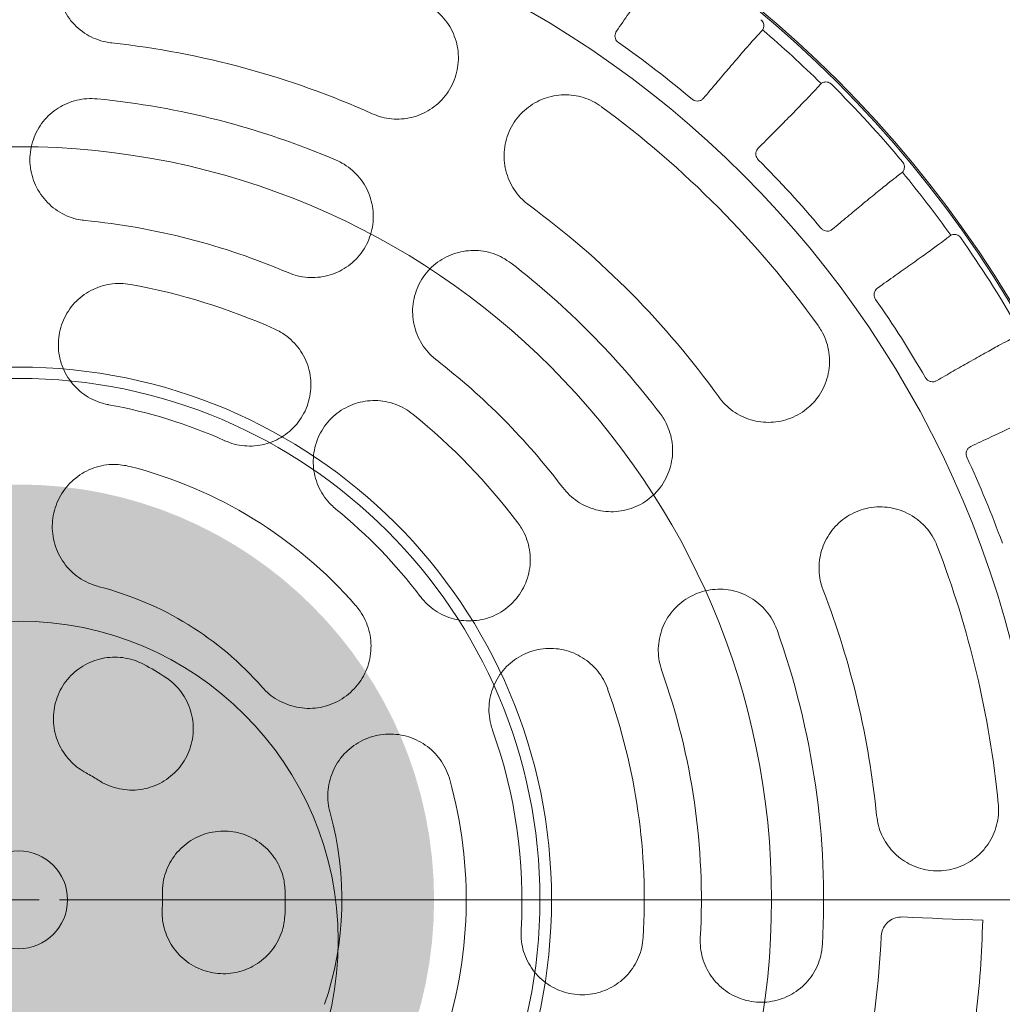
# Model space of a CAD drawing. Header units: centimetres. Extents: x -9388 to 91680, y -1419244 to 50347.
# Tile 161 of 183: x 45138 to 45259, y -689512 to -689391. Entities that reach past the tile are written whole.
import ezdxf

# ---------------------------------------------------------------- set-up
doc = ezdxf.new("R2010")
doc.units = ezdxf.units.CM
doc.linetypes.add('CENTER', pattern=[2, 1.25, -0.25, 0.25, -0.25])
doc.layers.add('! wpusty dachowe_Nr_pióra__1', color=7, linetype='Continuous', lineweight=13)
doc.layers.add('Q_podkład', color=8, linetype='Continuous', lineweight=9)
doc.layers.add('Q_kd_pion', color=7, linetype='CENTER', lineweight=35, true_color=0x34cc00)
doc.layers.add('Q_kd_wpusty', color=7, linetype='Continuous', lineweight=15, true_color=0x009901)

# ---------------------------------------------------------------- blocks, each defined once
blk = doc.blocks.new('PAB.02_RZUT DACHU')
at = {"layer": '! wpusty dachowe_Nr_pióra__1', "color": 8, "linetype": 'Continuous'}
for centre, radius in [((45137.87, -709499.06), 92.35), ((45137.87, -709499.06), 63.93), ((45137.87, -709504.11), 39.2)]:
    blk.add_circle(centre, radius, dxfattribs=at)
blk.add_arc((45137.87, -709499.06), 142.08, 270, 90, dxfattribs=at)
blk = doc.blocks.new('A$C674D9795')
at = {"layer": 'Q_kd_wpusty', "linetype": 'Continuous', "ltscale": 0.01}
blk.add_line((-0.25, 0), (0.25, 0), dxfattribs=at)
blk.add_line((-0.25, 0), (0.25, 0), dxfattribs=at)
at = {"layer": 'Q_kd_wpusty', "linetype": 'Continuous', "ltscale": 0.5}
blk.add_line((0.5, 0), (25, 0), dxfattribs=at)
blk.add_line((0.5, 0), (25, 0), dxfattribs=at)
at = {"layer": 'Q_kd_wpusty', "linetype": 'Continuous'}
for p, q in [((10.84, -0.21), (10.963, -0.215)), ((10.84, -0.21), (10.963, -0.215)), ((10.963, -0.215), (11.087, -0.22)), ((10.963, -0.215), (11.087, -0.22)), ((11.087, -0.22), (11.21, -0.225)), ((11.087, -0.22), (11.21, -0.225)), ((11.21, -0.225), (11.333, -0.231)), ((11.21, -0.225), (11.333, -0.231)), ((11.333, -0.231), (11.456, -0.236)), ((11.333, -0.231), (11.456, -0.236)), ((11.456, -0.236), (11.579, -0.241)), ((11.456, -0.236), (11.579, -0.241)), ((11.579, -0.241), (11.702, -0.246)), ((11.579, -0.241), (11.702, -0.246)), ((11.702, -0.246), (11.825, -0.251)), ((11.702, -0.246), (11.825, -0.251))]:
    blk.add_line(p, q, dxfattribs=at)
for radius in [25, 25, 14.191, 14.191, 12.574, 12.574, 0.6, 0.6]:
    blk.add_circle((0, 0), radius, dxfattribs=at)
for radius, start, end in [(14.042, 45.4941, 49.4706), (14.042, 45.494, 49.4707), (14.042, 45.4941, 49.4706), (14.042, 45.494, 49.4707), (10.574, 65.7909, 83.7909), (10.574, 65.7909, 83.7909), (12.835, 49.9408, 55.0239), (12.835, 49.9408, 55.0239), (14.124, 39.8629, 45.1018), (14.124, 39.8629, 45.1018), (9.874, 66.7606, 84.4132), (9.874, 66.7606, 84.4132), (12.074, 35.6989, 53.6989), (12.074, 35.6989, 53.6989), (12.835, 39.9408, 45.0239), (12.835, 39.9408, 45.0239), (14.042, 35.4941, 39.4706), (14.042, 35.4941, 39.4706), (14.042, 35.494, 39.4707), (14.042, 35.494, 39.4707), (10.574, 35.6989, 53.6989), (10.574, 35.6989, 53.6989), (8.374, 66.7606, 84.4132), (8.374, 66.7606, 84.4132), (14.124, 29.8629, 35.1018), (14.124, 29.8629, 35.1018), (9.874, 37.1642, 52.2791), (9.874, 37.1642, 52.2791), (7.674, 65.836, 79.7077), (7.674, 65.836, 79.7077), (12.835, 29.9408, 35.0239), (12.835, 29.9408, 35.0239), (8.374, 37.1642, 52.2791), (8.374, 37.1642, 52.2791), (6.174, 65.836, 79.7077), (6.174, 65.836, 79.7077), (7.674, 37.059, 50.9308), (7.674, 37.059, 50.9308), (5.49, 41.1563, 75.6079), (5.49, 41.1563, 75.6079), (12.835, 19.9408, 25.0239), (12.835, 19.9408, 25.0239), (6.174, 37.059, 50.9308), (6.174, 37.059, 50.9308), (12.074, 5.6068, 21.0679), (12.074, 5.6068, 21.0679), (3.966, 41.1563, 75.6079), (3.966, 41.1563, 75.6079), (10.574, 5.6068, 21.0679), (10.574, 5.6068, 21.0679), (9.874, 356.8174, 19.6025), (9.874, 356.8174, 19.6025), (3.271, 56.5352, 62.0501), (3.271, 56.5352, 62.0501), (8.374, 356.8174, 19.6025), (8.374, 356.8174, 19.6025), (7.674, 356.5688, 19.7077), (7.674, 356.5688, 19.7077), (6.174, 356.5688, 19.7077), (6.174, 356.5688, 19.7077), (1.764, 56.5352, 62.0501), (1.764, 56.5352, 62.0501), (5.49, 341.1563, 15.6079), (5.49, 341.1563, 15.6079), (3.966, 341.1563, 15.6079), (3.966, 341.1563, 15.6079), (1.764, 356.5352, 2.0501), (1.764, 356.5352, 2.0501), (3.271, 356.5352, 2.0501), (3.271, 356.5352, 2.0501), (10.588, 348.2071, 357.5676), (10.588, 348.2071, 357.5676)]:
    blk.add_arc((0, 0), radius, start, end, dxfattribs=at)
for points, knots in [([(1.306, 12.003), (1.265, 12.006), (1.182, 12.011), (1.059, 11.992), (0.941, 11.956), (0.831, 11.9), (0.731, 11.827), (0.644, 11.737), (0.572, 11.634), (0.518, 11.52), (0.484, 11.397), (0.471, 11.268), (0.481, 11.139), (0.512, 11.012), (0.566, 10.892), (0.638, 10.784), (0.729, 10.691), (0.832, 10.614), (0.947, 10.558), (1.052, 10.525), (1.119, 10.516), (1.144, 10.512)], [0, 0, 0, 0, 0.05185, 0.103702, 0.155521, 0.207345, 0.259848, 0.312358, 0.366177, 0.420001, 0.475159, 0.530318, 0.586198, 0.642074, 0.69771, 0.753339, 0.807817, 0.862288, 0.91532, 0.968349, 1, 1, 1, 1]), ([(1.306, 12.003), (1.265, 12.006), (1.182, 12.011), (1.059, 11.992), (0.941, 11.956), (0.831, 11.9), (0.731, 11.827), (0.644, 11.737), (0.572, 11.634), (0.518, 11.52), (0.484, 11.397), (0.471, 11.268), (0.481, 11.139), (0.512, 11.012), (0.566, 10.892), (0.638, 10.784), (0.729, 10.691), (0.832, 10.614), (0.947, 10.558), (1.052, 10.525), (1.119, 10.516), (1.144, 10.512)], [0, 0, 0, 0, 0.05185, 0.103702, 0.155521, 0.207345, 0.259848, 0.312358, 0.366177, 0.420001, 0.475159, 0.530318, 0.586198, 0.642074, 0.69771, 0.753339, 0.807817, 0.862288, 0.91532, 0.968349, 1, 1, 1, 1]), ([(7.943, 11.555), (7.932, 11.536), (7.909, 11.499), (7.843, 11.399), (7.749, 11.258), (7.626, 11.079), (7.486, 10.877), (7.384, 10.731), (7.332, 10.657)], [0, 0, 0, 0, 0.149732, 0.302395, 0.483165, 0.669178, 0.832668, 1, 1, 1, 1]), ([(7.943, 11.555), (7.932, 11.536), (7.909, 11.499), (7.843, 11.399), (7.749, 11.258), (7.626, 11.079), (7.486, 10.877), (7.384, 10.731), (7.332, 10.657)], [0, 0, 0, 0, 0.149732, 0.302395, 0.483165, 0.669178, 0.832668, 1, 1, 1, 1]), ([(4.336, 9.644), (4.375, 9.629), (4.452, 9.599), (4.574, 9.578), (4.698, 9.577), (4.82, 9.596), (4.938, 9.635), (5.048, 9.693), (5.148, 9.768), (5.235, 9.861), (5.305, 9.967), (5.357, 10.086), (5.388, 10.212), (5.397, 10.342), (5.383, 10.472), (5.348, 10.597), (5.291, 10.714), (5.216, 10.819), (5.124, 10.908), (5.034, 10.972), (4.974, 11.001), (4.951, 11.012)], [0, 0, 0, 0, 0.051863, 0.103729, 0.155562, 0.2074, 0.259906, 0.312418, 0.366222, 0.420031, 0.475168, 0.530307, 0.586182, 0.642052, 0.697703, 0.753346, 0.807845, 0.862337, 0.915376, 0.968411, 1, 1, 1, 1]), ([(4.336, 9.644), (4.375, 9.629), (4.452, 9.599), (4.574, 9.578), (4.698, 9.577), (4.82, 9.596), (4.938, 9.635), (5.048, 9.693), (5.148, 9.768), (5.235, 9.861), (5.305, 9.967), (5.357, 10.086), (5.388, 10.212), (5.397, 10.342), (5.383, 10.472), (5.348, 10.597), (5.291, 10.714), (5.216, 10.819), (5.124, 10.908), (5.034, 10.972), (4.974, 11.001), (4.951, 11.012)], [0, 0, 0, 0, 0.051863, 0.103729, 0.155562, 0.2074, 0.259906, 0.312418, 0.366222, 0.420031, 0.475168, 0.530307, 0.586182, 0.642052, 0.697703, 0.753346, 0.807845, 0.862337, 0.915376, 0.968411, 1, 1, 1, 1]), ([(9.105, 10.798), (9.112, 10.791), (9.126, 10.777), (9.137, 10.75), (9.141, 10.724), (9.138, 10.701), (9.132, 10.683), (9.127, 10.675), (9.125, 10.673), (9.125, 10.673)], [0, 0, 0, 0, 0.149283, 0.298683, 0.44526, 0.592081, 0.755032, 0.952729, 1, 1, 1, 1]), ([(9.105, 10.798), (9.112, 10.791), (9.126, 10.777), (9.137, 10.75), (9.141, 10.724), (9.138, 10.701), (9.132, 10.683), (9.127, 10.675), (9.125, 10.673), (9.125, 10.673)], [0, 0, 0, 0, 0.149283, 0.298683, 0.44526, 0.592081, 0.755032, 0.952729, 1, 1, 1, 1]), ([(7.357, 10.517), (7.349, 10.524), (7.333, 10.538), (7.318, 10.567), (7.313, 10.598), (7.317, 10.63), (7.327, 10.648), (7.332, 10.657)], [0, 0, 0, 0, 0.193208, 0.386197, 0.585283, 0.798592, 1, 1, 1, 1]), ([(7.357, 10.517), (7.349, 10.524), (7.333, 10.538), (7.318, 10.567), (7.313, 10.598), (7.317, 10.63), (7.327, 10.648), (7.332, 10.657)], [0, 0, 0, 0, 0.193208, 0.386197, 0.585283, 0.798592, 1, 1, 1, 1]), ([(8.402, 9.835), (8.454, 9.897), (8.558, 10.021), (8.709, 10.199), (8.852, 10.366), (8.971, 10.503), (9.061, 10.604), (9.095, 10.639), (9.112, 10.658)], [0, 0, 0, 0, 0.148796, 0.300468, 0.48122, 0.667215, 0.831652, 1, 1, 1, 1]), ([(8.402, 9.835), (8.454, 9.897), (8.558, 10.021), (8.709, 10.199), (8.852, 10.366), (8.971, 10.503), (9.061, 10.604), (9.095, 10.639), (9.112, 10.658)], [0, 0, 0, 0, 0.148796, 0.300468, 0.48122, 0.667215, 0.831652, 1, 1, 1, 1]), ([(9.125, 10.673), (9.125, 10.673), (9.125, 10.673), (9.125, 10.673), (9.125, 10.673), (9.125, 10.673), (9.125, 10.673)], [0, 0, 0, 0, 1, 1, 1, 1.000004, 1.000004, 1.000004, 1.000004]), ([(9.125, 10.673), (9.125, 10.673), (9.125, 10.673), (9.125, 10.673), (9.125, 10.673), (9.125, 10.673), (9.125, 10.673)], [0, 0, 0, 0, 1, 1, 1, 1.000004, 1.000004, 1.000004, 1.000004]), ([(9.843, 10.015), (9.846, 10.017), (9.852, 10.021), (9.874, 10.031), (9.901, 10.035), (9.929, 10.031), (9.953, 10.02), (9.965, 10.009), (9.97, 10.005)], [0, 0, 0, 0, 0.258468, 0.444786, 0.600485, 0.756653, 0.902488, 1, 1, 1, 1]), ([(9.843, 10.015), (9.846, 10.017), (9.852, 10.021), (9.874, 10.031), (9.901, 10.035), (9.929, 10.031), (9.953, 10.02), (9.965, 10.009), (9.97, 10.005)], [0, 0, 0, 0, 0.258468, 0.444786, 0.600485, 0.756653, 0.902488, 1, 1, 1, 1]), ([(9.829, 10), (9.815, 9.984), (9.786, 9.951), (9.704, 9.863), (9.586, 9.742), (9.434, 9.586), (9.261, 9.412), (9.135, 9.285), (9.071, 9.221)], [0, 0, 0, 0, 0.149732, 0.302395, 0.483165, 0.669178, 0.832668, 1, 1, 1, 1]), ([(9.829, 10), (9.815, 9.984), (9.786, 9.951), (9.704, 9.863), (9.586, 9.742), (9.434, 9.586), (9.261, 9.412), (9.135, 9.285), (9.071, 9.221)], [0, 0, 0, 0, 0.149732, 0.302395, 0.483165, 0.669178, 0.832668, 1, 1, 1, 1]), ([(9.843, 10.014), (9.843, 10.014), (9.843, 10.014), (9.843, 10.015), (9.843, 10.015), (9.843, 10.014), (9.843, 10.014)], [0, 0, 0, 0, 1, 1, 1, 1.000004, 1.000004, 1.000004, 1.000004]), ([(9.843, 10.014), (9.843, 10.014), (9.843, 10.014), (9.843, 10.015), (9.843, 10.015), (9.843, 10.014), (9.843, 10.014)], [0, 0, 0, 0, 1, 1, 1, 1.000004, 1.000004, 1.000004, 1.000004]), ([(0.961, 9.827), (0.92, 9.829), (0.836, 9.833), (0.713, 9.813), (0.594, 9.774), (0.484, 9.716), (0.384, 9.641), (0.298, 9.549), (0.228, 9.444), (0.177, 9.329), (0.145, 9.205), (0.135, 9.077), (0.146, 8.949), (0.18, 8.824), (0.234, 8.707), (0.308, 8.6), (0.398, 8.509), (0.502, 8.434), (0.617, 8.378), (0.723, 8.346), (0.79, 8.338), (0.815, 8.334)], [0, 0, 0, 0, 0.052503, 0.105007, 0.157489, 0.209974, 0.262917, 0.315864, 0.36964, 0.42342, 0.478079, 0.532739, 0.587827, 0.642913, 0.697842, 0.752765, 0.806946, 0.861123, 0.914387, 0.96765, 1, 1, 1, 1]), ([(0.961, 9.827), (0.92, 9.829), (0.836, 9.833), (0.713, 9.813), (0.594, 9.774), (0.484, 9.716), (0.384, 9.641), (0.298, 9.549), (0.228, 9.444), (0.177, 9.329), (0.145, 9.205), (0.135, 9.077), (0.146, 8.949), (0.18, 8.824), (0.234, 8.707), (0.308, 8.6), (0.398, 8.509), (0.502, 8.434), (0.617, 8.378), (0.723, 8.346), (0.79, 8.338), (0.815, 8.334)], [0, 0, 0, 0, 0.052503, 0.105007, 0.157489, 0.209974, 0.262917, 0.315864, 0.36964, 0.42342, 0.478079, 0.532739, 0.587827, 0.642913, 0.697842, 0.752765, 0.806946, 0.861123, 0.914387, 0.96765, 1, 1, 1, 1]), ([(7.148, 9.731), (7.114, 9.754), (7.045, 9.799), (6.929, 9.845), (6.809, 9.872), (6.685, 9.879), (6.562, 9.866), (6.442, 9.833), (6.329, 9.779), (6.224, 9.707), (6.133, 9.618), (6.057, 9.513), (6.001, 9.396), (5.964, 9.271), (5.951, 9.141), (5.959, 9.011), (5.991, 8.884), (6.042, 8.766), (6.113, 8.66), (6.187, 8.579), (6.24, 8.537), (6.26, 8.522)], [0, 0, 0, 0, 0.05185, 0.103702, 0.15552, 0.207345, 0.259848, 0.312358, 0.366177, 0.420001, 0.475159, 0.530318, 0.586198, 0.642074, 0.69771, 0.753339, 0.807817, 0.862288, 0.91532, 0.968349, 1, 1, 1, 1]), ([(7.148, 9.731), (7.114, 9.754), (7.045, 9.799), (6.929, 9.845), (6.809, 9.872), (6.685, 9.879), (6.562, 9.866), (6.442, 9.833), (6.329, 9.779), (6.224, 9.707), (6.133, 9.618), (6.057, 9.513), (6.001, 9.396), (5.964, 9.271), (5.951, 9.141), (5.959, 9.011), (5.991, 8.884), (6.042, 8.766), (6.113, 8.66), (6.187, 8.579), (6.24, 8.537), (6.26, 8.522)], [0, 0, 0, 0, 0.05185, 0.103702, 0.15552, 0.207345, 0.259848, 0.312358, 0.366177, 0.420001, 0.475159, 0.530318, 0.586198, 0.642074, 0.69771, 0.753339, 0.807817, 0.862288, 0.91532, 0.968349, 1, 1, 1, 1]), ([(8.402, 9.835), (8.393, 9.827), (8.376, 9.81), (8.34, 9.799), (8.304, 9.8), (8.277, 9.811), (8.264, 9.821), (8.26, 9.824)], [0, 0, 0, 0, 0.240564, 0.481596, 0.708702, 0.916756, 1, 1, 1, 1]), ([(8.402, 9.835), (8.393, 9.827), (8.376, 9.81), (8.34, 9.799), (8.304, 9.8), (8.277, 9.811), (8.264, 9.821), (8.26, 9.824)], [0, 0, 0, 0, 0.240564, 0.481596, 0.708702, 0.916756, 1, 1, 1, 1]), ([(9.072, 9.079), (9.065, 9.088), (9.051, 9.104), (9.042, 9.135), (9.042, 9.167), (9.052, 9.198), (9.065, 9.214), (9.071, 9.221)], [0, 0, 0, 0, 0.193212, 0.386197, 0.585284, 0.798595, 1, 1, 1, 1]), ([(9.072, 9.079), (9.065, 9.088), (9.051, 9.104), (9.042, 9.135), (9.042, 9.167), (9.052, 9.198), (9.065, 9.214), (9.071, 9.221)], [0, 0, 0, 0, 0.193212, 0.386197, 0.585284, 0.798595, 1, 1, 1, 1]), ([(3.304, 7.695), (3.343, 7.68), (3.421, 7.651), (3.545, 7.633), (3.67, 7.634), (3.793, 7.655), (3.911, 7.698), (4.021, 7.758), (4.119, 7.837), (4.203, 7.932), (4.271, 8.04), (4.319, 8.159), (4.347, 8.285), (4.353, 8.414), (4.337, 8.542), (4.299, 8.666), (4.241, 8.781), (4.164, 8.883), (4.072, 8.971), (3.981, 9.034), (3.919, 9.062), (3.896, 9.073)], [0, 0, 0, 0, 0.05251, 0.105021, 0.15751, 0.210003, 0.262947, 0.315894, 0.369663, 0.423434, 0.478083, 0.532733, 0.587819, 0.642903, 0.697839, 0.75277, 0.806961, 0.861148, 0.914416, 0.967682, 1, 1, 1, 1]), ([(3.304, 7.695), (3.343, 7.68), (3.421, 7.651), (3.545, 7.633), (3.67, 7.634), (3.793, 7.655), (3.911, 7.698), (4.021, 7.758), (4.119, 7.837), (4.203, 7.932), (4.271, 8.04), (4.319, 8.159), (4.347, 8.285), (4.353, 8.414), (4.337, 8.542), (4.299, 8.666), (4.241, 8.781), (4.164, 8.883), (4.072, 8.971), (3.981, 9.034), (3.919, 9.062), (3.896, 9.073)], [0, 0, 0, 0, 0.05251, 0.105021, 0.15751, 0.210003, 0.262947, 0.315894, 0.369663, 0.423434, 0.478083, 0.532733, 0.587819, 0.642903, 0.697839, 0.75277, 0.806961, 0.861148, 0.914416, 0.967682, 1, 1, 1, 1]), ([(10.842, 9.053), (10.847, 9.045), (10.859, 9.029), (10.865, 9), (10.864, 8.974), (10.857, 8.952), (10.848, 8.935), (10.842, 8.928), (10.84, 8.927), (10.84, 8.926)], [0, 0, 0, 0, 0.14928, 0.298682, 0.44526, 0.592082, 0.755033, 0.952729, 1, 1, 1, 1]), ([(10.842, 9.053), (10.847, 9.045), (10.859, 9.029), (10.865, 9), (10.864, 8.974), (10.857, 8.952), (10.848, 8.935), (10.842, 8.928), (10.84, 8.927), (10.84, 8.926)], [0, 0, 0, 0, 0.14928, 0.298682, 0.44526, 0.592082, 0.755033, 0.952729, 1, 1, 1, 1]), ([(9.982, 8.227), (10.044, 8.279), (10.17, 8.385), (10.35, 8.534), (10.52, 8.674), (10.66, 8.787), (10.765, 8.87), (10.804, 8.899), (10.824, 8.913)], [0, 0, 0, 0, 0.150333, 0.303635, 0.484387, 0.670381, 0.83329, 1, 1, 1, 1]), ([(9.982, 8.227), (10.044, 8.279), (10.17, 8.385), (10.35, 8.534), (10.52, 8.674), (10.66, 8.787), (10.765, 8.87), (10.804, 8.899), (10.824, 8.913)], [0, 0, 0, 0, 0.150333, 0.303635, 0.484387, 0.670381, 0.83329, 1, 1, 1, 1]), ([(10.84, 8.926), (10.84, 8.926), (10.84, 8.926), (10.839, 8.926), (10.839, 8.926), (10.84, 8.926), (10.84, 8.926)], [0, 0, 0, 0, 1, 1, 1, 1.000004, 1.000004, 1.000004, 1.000004]), ([(10.84, 8.926), (10.84, 8.926), (10.84, 8.926), (10.839, 8.926), (10.839, 8.926), (10.84, 8.926), (10.84, 8.926)], [0, 0, 0, 0, 1, 1, 1, 1.000004, 1.000004, 1.000004, 1.000004]), ([(9.982, 8.227), (9.972, 8.22), (9.952, 8.207), (9.915, 8.202), (9.879, 8.209), (9.854, 8.225), (9.844, 8.237), (9.841, 8.24)], [0, 0, 0, 0, 0.240565, 0.481597, 0.7087, 0.916757, 1, 1, 1, 1]), ([(9.982, 8.227), (9.972, 8.22), (9.952, 8.207), (9.915, 8.202), (9.879, 8.209), (9.854, 8.225), (9.844, 8.237), (9.841, 8.24)], [0, 0, 0, 0, 0.240565, 0.481597, 0.7087, 0.916757, 1, 1, 1, 1]), ([(11.416, 8.141), (11.399, 8.128), (11.365, 8.1), (11.269, 8.029), (11.132, 7.929), (10.955, 7.802), (10.755, 7.66), (10.609, 7.558), (10.535, 7.506)], [0, 0, 0, 0, 0.149732, 0.302395, 0.483165, 0.669178, 0.832668, 1, 1, 1, 1]), ([(11.416, 8.141), (11.399, 8.128), (11.365, 8.1), (11.269, 8.029), (11.132, 7.929), (10.955, 7.802), (10.755, 7.66), (10.609, 7.558), (10.535, 7.506)], [0, 0, 0, 0, 0.149732, 0.302395, 0.483165, 0.669178, 0.832668, 1, 1, 1, 1]), ([(11.432, 8.153), (11.433, 8.153), (11.433, 8.153), (11.433, 8.153), (11.433, 8.153), (11.432, 8.153), (11.432, 8.153)], [0, 0, 0, 0, 1, 1, 1, 1.000004, 1.000004, 1.000004, 1.000004]), ([(11.432, 8.153), (11.433, 8.153), (11.433, 8.153), (11.433, 8.153), (11.433, 8.153), (11.432, 8.153), (11.432, 8.153)], [0, 0, 0, 0, 1, 1, 1, 1.000004, 1.000004, 1.000004, 1.000004]), ([(11.433, 8.153), (11.436, 8.155), (11.442, 8.158), (11.466, 8.164), (11.493, 8.163), (11.52, 8.155), (11.542, 8.139), (11.552, 8.127), (11.556, 8.122)], [0, 0, 0, 0, 0.258468, 0.444789, 0.600485, 0.756653, 0.902491, 1, 1, 1, 1]), ([(11.433, 8.153), (11.436, 8.155), (11.442, 8.158), (11.466, 8.164), (11.493, 8.163), (11.52, 8.155), (11.542, 8.139), (11.552, 8.127), (11.556, 8.122)], [0, 0, 0, 0, 0.258468, 0.444789, 0.600485, 0.756653, 0.902491, 1, 1, 1, 1]), ([(6.041, 7.81), (6.007, 7.834), (5.939, 7.882), (5.823, 7.931), (5.702, 7.961), (5.578, 7.971), (5.453, 7.959), (5.332, 7.928), (5.217, 7.876), (5.111, 7.806), (5.019, 7.718), (4.942, 7.615), (4.884, 7.5), (4.846, 7.377), (4.829, 7.248), (4.835, 7.119), (4.863, 6.993), (4.911, 6.875), (4.979, 6.767), (5.051, 6.683), (5.104, 6.64), (5.123, 6.624)], [0, 0, 0, 0, 0.052503, 0.105007, 0.157489, 0.209975, 0.262917, 0.315864, 0.36964, 0.42342, 0.478079, 0.532739, 0.587827, 0.642913, 0.697841, 0.752765, 0.806946, 0.861123, 0.914388, 0.96765, 1, 1, 1, 1]), ([(6.041, 7.81), (6.007, 7.834), (5.939, 7.882), (5.823, 7.931), (5.702, 7.961), (5.578, 7.971), (5.453, 7.959), (5.332, 7.928), (5.217, 7.876), (5.111, 7.806), (5.019, 7.718), (4.942, 7.615), (4.884, 7.5), (4.846, 7.377), (4.829, 7.248), (4.835, 7.119), (4.863, 6.993), (4.911, 6.875), (4.979, 6.767), (5.051, 6.683), (5.104, 6.64), (5.123, 6.624)], [0, 0, 0, 0, 0.052503, 0.105007, 0.157489, 0.209975, 0.262917, 0.315864, 0.36964, 0.42342, 0.478079, 0.532739, 0.587827, 0.642913, 0.697841, 0.752765, 0.806946, 0.861123, 0.914388, 0.96765, 1, 1, 1, 1]), ([(1.371, 7.551), (1.33, 7.556), (1.247, 7.567), (1.121, 7.557), (0.999, 7.527), (0.883, 7.478), (0.777, 7.41), (0.684, 7.325), (0.607, 7.225), (0.546, 7.113), (0.505, 6.993), (0.485, 6.866), (0.487, 6.738), (0.511, 6.612), (0.555, 6.492), (0.619, 6.381), (0.702, 6.283), (0.798, 6.2), (0.908, 6.135), (1.011, 6.094), (1.078, 6.08), (1.103, 6.075)], [0, 0, 0, 0, 0.053009, 0.106018, 0.159014, 0.212012, 0.265286, 0.318563, 0.372294, 0.426028, 0.480298, 0.534568, 0.589041, 0.643513, 0.697915, 0.752315, 0.806277, 0.860235, 0.913682, 0.967128, 1, 1, 1, 1]), ([(1.371, 7.551), (1.33, 7.556), (1.247, 7.567), (1.121, 7.557), (0.999, 7.527), (0.883, 7.478), (0.777, 7.41), (0.684, 7.325), (0.607, 7.225), (0.546, 7.113), (0.505, 6.993), (0.485, 6.866), (0.487, 6.738), (0.511, 6.612), (0.555, 6.492), (0.619, 6.381), (0.702, 6.283), (0.798, 6.2), (0.908, 6.135), (1.011, 6.094), (1.078, 6.08), (1.103, 6.075)], [0, 0, 0, 0, 0.053009, 0.106018, 0.159014, 0.212012, 0.265286, 0.318563, 0.372294, 0.426028, 0.480298, 0.534568, 0.589041, 0.643513, 0.697915, 0.752315, 0.806277, 0.860235, 0.913682, 0.967128, 1, 1, 1, 1]), ([(10.511, 7.366), (10.505, 7.375), (10.495, 7.394), (10.491, 7.426), (10.496, 7.458), (10.511, 7.486), (10.527, 7.5), (10.535, 7.506)], [0, 0, 0, 0, 0.193211, 0.386198, 0.585284, 0.798598, 1, 1, 1, 1]), ([(10.511, 7.366), (10.505, 7.375), (10.495, 7.394), (10.491, 7.426), (10.496, 7.458), (10.511, 7.486), (10.527, 7.5), (10.535, 7.506)], [0, 0, 0, 0, 0.193211, 0.386198, 0.585284, 0.798598, 1, 1, 1, 1]), ([(8.587, 6.17), (8.613, 6.138), (8.664, 6.073), (8.76, 5.994), (8.866, 5.931), (8.982, 5.886), (9.103, 5.86), (9.228, 5.855), (9.352, 5.871), (9.473, 5.907), (9.588, 5.964), (9.692, 6.04), (9.782, 6.134), (9.855, 6.242), (9.908, 6.361), (9.94, 6.488), (9.95, 6.618), (9.937, 6.746), (9.903, 6.869), (9.857, 6.969), (9.819, 7.025), (9.805, 7.046)], [0, 0, 0, 0, 0.051863, 0.103728, 0.155562, 0.2074, 0.259905, 0.312417, 0.366222, 0.42003, 0.475168, 0.530307, 0.586182, 0.642052, 0.697703, 0.753346, 0.807845, 0.862337, 0.915375, 0.968411, 1, 1, 1, 1]), ([(8.587, 6.17), (8.613, 6.138), (8.664, 6.073), (8.76, 5.994), (8.866, 5.931), (8.982, 5.886), (9.103, 5.86), (9.228, 5.855), (9.352, 5.871), (9.473, 5.907), (9.588, 5.964), (9.692, 6.04), (9.782, 6.134), (9.855, 6.242), (9.908, 6.361), (9.94, 6.488), (9.95, 6.618), (9.937, 6.746), (9.903, 6.869), (9.857, 6.969), (9.819, 7.025), (9.805, 7.046)], [0, 0, 0, 0, 0.051863, 0.103728, 0.155562, 0.2074, 0.259905, 0.312417, 0.366222, 0.42003, 0.475168, 0.530307, 0.586182, 0.642052, 0.697703, 0.753346, 0.807845, 0.862337, 0.915375, 0.968411, 1, 1, 1, 1]), ([(2.527, 5.633), (2.566, 5.618), (2.644, 5.587), (2.769, 5.567), (2.895, 5.566), (3.019, 5.587), (3.138, 5.628), (3.249, 5.688), (3.348, 5.766), (3.433, 5.86), (3.502, 5.967), (3.551, 6.085), (3.58, 6.21), (3.588, 6.338), (3.573, 6.465), (3.538, 6.589), (3.481, 6.704), (3.407, 6.807), (3.316, 6.896), (3.226, 6.961), (3.165, 6.99), (3.141, 7.002)], [0, 0, 0, 0, 0.053012, 0.106024, 0.159023, 0.212025, 0.265299, 0.318576, 0.372304, 0.426034, 0.4803, 0.534565, 0.589038, 0.643509, 0.697914, 0.752318, 0.806283, 0.860247, 0.913695, 0.967142, 1, 1, 1, 1]), ([(2.527, 5.633), (2.566, 5.618), (2.644, 5.587), (2.769, 5.567), (2.895, 5.566), (3.019, 5.587), (3.138, 5.628), (3.249, 5.688), (3.348, 5.766), (3.433, 5.86), (3.502, 5.967), (3.551, 6.085), (3.58, 6.21), (3.588, 6.338), (3.573, 6.465), (3.538, 6.589), (3.481, 6.704), (3.407, 6.807), (3.316, 6.896), (3.226, 6.961), (3.165, 6.99), (3.141, 7.002)], [0, 0, 0, 0, 0.053012, 0.106024, 0.159023, 0.212025, 0.265299, 0.318576, 0.372304, 0.426034, 0.4803, 0.534565, 0.589038, 0.643509, 0.697914, 0.752318, 0.806283, 0.860247, 0.913695, 0.967142, 1, 1, 1, 1]), ([(11.259, 6.369), (11.328, 6.408), (11.468, 6.489), (11.669, 6.604), (11.861, 6.712), (12.02, 6.8), (12.14, 6.865), (12.185, 6.887), (12.207, 6.898)], [0, 0, 0, 0, 0.147689, 0.298189, 0.478942, 0.664937, 0.830472, 1, 1, 1, 1]), ([(11.259, 6.369), (11.328, 6.408), (11.468, 6.489), (11.669, 6.604), (11.861, 6.712), (12.02, 6.8), (12.14, 6.865), (12.185, 6.887), (12.207, 6.898)], [0, 0, 0, 0, 0.147689, 0.298189, 0.478942, 0.664937, 0.830472, 1, 1, 1, 1]), ([(11.259, 6.369), (11.248, 6.364), (11.226, 6.354), (11.188, 6.355), (11.155, 6.369), (11.133, 6.389), (11.124, 6.402), (11.122, 6.406)], [0, 0, 0, 0, 0.240566, 0.481598, 0.708701, 0.91676, 1, 1, 1, 1]), ([(11.259, 6.369), (11.248, 6.364), (11.226, 6.354), (11.188, 6.355), (11.155, 6.369), (11.133, 6.389), (11.124, 6.402), (11.122, 6.406)], [0, 0, 0, 0, 0.240566, 0.481598, 0.708701, 0.91676, 1, 1, 1, 1]), ([(4.837, 5.958), (4.803, 5.983), (4.735, 6.032), (4.62, 6.084), (4.499, 6.117), (4.374, 6.129), (4.248, 6.12), (4.126, 6.091), (4.01, 6.041), (3.903, 5.972), (3.809, 5.886), (3.731, 5.785), (3.671, 5.672), (3.631, 5.55), (3.612, 5.423), (3.615, 5.295), (3.639, 5.169), (3.684, 5.05), (3.749, 4.94), (3.82, 4.855), (3.872, 4.81), (3.891, 4.794)], [0, 0, 0, 0, 0.053009, 0.106018, 0.159014, 0.212012, 0.265286, 0.318562, 0.372294, 0.426028, 0.480298, 0.534568, 0.589041, 0.643513, 0.697916, 0.752315, 0.806277, 0.860235, 0.913682, 0.967128, 1, 1, 1, 1]), ([(4.837, 5.958), (4.803, 5.983), (4.735, 6.032), (4.62, 6.084), (4.499, 6.117), (4.374, 6.129), (4.248, 6.12), (4.126, 6.091), (4.01, 6.041), (3.903, 5.972), (3.809, 5.886), (3.731, 5.785), (3.671, 5.672), (3.631, 5.55), (3.612, 5.423), (3.615, 5.295), (3.639, 5.169), (3.684, 5.05), (3.749, 4.94), (3.82, 4.855), (3.872, 4.81), (3.891, 4.794)], [0, 0, 0, 0, 0.053009, 0.106018, 0.159014, 0.212012, 0.265286, 0.318562, 0.372294, 0.426028, 0.480298, 0.534568, 0.589041, 0.643513, 0.697916, 0.752315, 0.806277, 0.860235, 0.913682, 0.967128, 1, 1, 1, 1]), ([(6.673, 5.059), (6.7, 5.027), (6.754, 4.963), (6.852, 4.886), (6.961, 4.825), (7.079, 4.783), (7.202, 4.762), (7.328, 4.76), (7.452, 4.781), (7.572, 4.821), (7.684, 4.882), (7.785, 4.961), (7.872, 5.057), (7.941, 5.166), (7.99, 5.286), (8.018, 5.412), (8.024, 5.541), (8.009, 5.668), (7.971, 5.789), (7.923, 5.889), (7.884, 5.944), (7.869, 5.965)], [0, 0, 0, 0, 0.05251, 0.105021, 0.15751, 0.210003, 0.262946, 0.315895, 0.369663, 0.423434, 0.478083, 0.532733, 0.587819, 0.642903, 0.697838, 0.75277, 0.806961, 0.861148, 0.914416, 0.967682, 1, 1, 1, 1]), ([(6.673, 5.059), (6.7, 5.027), (6.754, 4.963), (6.852, 4.886), (6.961, 4.825), (7.079, 4.783), (7.202, 4.762), (7.328, 4.76), (7.452, 4.781), (7.572, 4.821), (7.684, 4.882), (7.785, 4.961), (7.872, 5.057), (7.941, 5.166), (7.99, 5.286), (8.018, 5.412), (8.024, 5.541), (8.009, 5.668), (7.971, 5.789), (7.923, 5.889), (7.884, 5.944), (7.869, 5.965)], [0, 0, 0, 0, 0.05251, 0.105021, 0.15751, 0.210003, 0.262946, 0.315895, 0.369663, 0.423434, 0.478083, 0.532733, 0.587819, 0.642903, 0.697838, 0.75277, 0.806961, 0.861148, 0.914416, 0.967682, 1, 1, 1, 1]), ([(12.656, 6.035), (12.637, 6.025), (12.599, 6.004), (12.492, 5.95), (12.34, 5.876), (12.144, 5.781), (11.922, 5.676), (11.76, 5.601), (11.678, 5.563)], [0, 0, 0, 0, 0.149732, 0.302395, 0.483165, 0.669178, 0.832668, 1, 1, 1, 1]), ([(12.656, 6.035), (12.637, 6.025), (12.599, 6.004), (12.492, 5.95), (12.34, 5.876), (12.144, 5.781), (11.922, 5.676), (11.76, 5.601), (11.678, 5.563)], [0, 0, 0, 0, 0.149732, 0.302395, 0.483165, 0.669178, 0.832668, 1, 1, 1, 1]), ([(11.63, 5.429), (11.626, 5.439), (11.619, 5.459), (11.621, 5.492), (11.632, 5.522), (11.652, 5.547), (11.669, 5.558), (11.678, 5.563)], [0, 0, 0, 0, 0.193212, 0.386196, 0.585283, 0.798594, 1, 1, 1, 1]), ([(11.63, 5.429), (11.626, 5.439), (11.619, 5.459), (11.621, 5.492), (11.632, 5.522), (11.652, 5.547), (11.669, 5.558), (11.678, 5.563)], [0, 0, 0, 0, 0.193212, 0.386196, 0.585283, 0.798594, 1, 1, 1, 1]), ([(1.365, 5.318), (1.301, 5.33), (1.195, 5.349), (1.045, 5.334), (0.921, 5.302), (0.804, 5.249), (0.697, 5.178), (0.604, 5.089), (0.526, 4.986), (0.467, 4.871), (0.428, 4.748), (0.41, 4.62), (0.414, 4.49), (0.441, 4.363), (0.487, 4.242), (0.554, 4.131), (0.638, 4.033), (0.738, 3.951), (0.854, 3.883), (0.94, 3.856), (0.986, 3.841)], [0, 0, 0, 0, 0.080512, 0.133867, 0.187222, 0.240669, 0.294117, 0.347789, 0.401462, 0.455372, 0.509284, 0.563342, 0.617401, 0.67145, 0.725499, 0.779385, 0.833271, 0.886914, 0.940556, 1, 1, 1, 1]), ([(1.365, 5.318), (1.301, 5.33), (1.195, 5.349), (1.045, 5.334), (0.921, 5.302), (0.804, 5.249), (0.697, 5.178), (0.604, 5.089), (0.526, 4.986), (0.467, 4.871), (0.428, 4.748), (0.41, 4.62), (0.414, 4.49), (0.441, 4.363), (0.487, 4.242), (0.554, 4.131), (0.638, 4.033), (0.738, 3.951), (0.854, 3.883), (0.94, 3.856), (0.986, 3.841)], [0, 0, 0, 0, 0.080512, 0.133867, 0.187222, 0.240669, 0.294117, 0.347789, 0.401462, 0.455372, 0.509284, 0.563342, 0.617401, 0.67145, 0.725499, 0.779385, 0.833271, 0.886914, 0.940556, 1, 1, 1, 1]), ([(9.867, 3.801), (9.854, 3.84), (9.828, 3.919), (9.814, 4.043), (9.82, 4.166), (9.845, 4.287), (9.891, 4.402), (9.955, 4.51), (10.036, 4.605), (10.133, 4.687), (10.243, 4.751), (10.364, 4.797), (10.492, 4.821), (10.622, 4.823), (10.751, 4.802), (10.875, 4.759), (10.988, 4.696), (11.089, 4.615), (11.173, 4.519), (11.231, 4.426), (11.257, 4.364), (11.267, 4.34)], [0, 0, 0, 0, 0.051863, 0.103729, 0.155562, 0.2074, 0.259905, 0.312418, 0.366222, 0.420031, 0.475168, 0.530307, 0.586182, 0.642052, 0.697703, 0.753347, 0.807845, 0.862337, 0.915376, 0.968411, 1, 1, 1, 1]), ([(9.867, 3.801), (9.854, 3.84), (9.828, 3.919), (9.814, 4.043), (9.82, 4.166), (9.845, 4.287), (9.891, 4.402), (9.955, 4.51), (10.036, 4.605), (10.133, 4.687), (10.243, 4.751), (10.364, 4.797), (10.492, 4.821), (10.622, 4.823), (10.751, 4.802), (10.875, 4.759), (10.988, 4.696), (11.089, 4.615), (11.173, 4.519), (11.231, 4.426), (11.257, 4.364), (11.267, 4.34)], [0, 0, 0, 0, 0.051863, 0.103729, 0.155562, 0.2074, 0.259905, 0.312418, 0.366222, 0.420031, 0.475168, 0.530307, 0.586182, 0.642052, 0.697703, 0.753347, 0.807845, 0.862337, 0.915376, 0.968411, 1, 1, 1, 1]), ([(4.927, 3.721), (4.954, 3.689), (5.008, 3.624), (5.107, 3.546), (5.217, 3.486), (5.335, 3.444), (5.459, 3.422), (5.586, 3.422), (5.71, 3.442), (5.83, 3.483), (5.942, 3.545), (6.042, 3.624), (6.127, 3.719), (6.196, 3.828), (6.244, 3.947), (6.272, 4.072), (6.279, 4.2), (6.263, 4.326), (6.227, 4.448), (6.178, 4.548), (6.139, 4.604), (6.124, 4.625)], [0, 0, 0, 0, 0.053012, 0.106024, 0.159023, 0.212025, 0.265299, 0.318576, 0.372304, 0.426034, 0.4803, 0.534565, 0.589038, 0.643509, 0.697915, 0.752318, 0.806283, 0.860247, 0.913695, 0.967142, 1, 1, 1, 1]), ([(4.927, 3.721), (4.954, 3.689), (5.008, 3.624), (5.107, 3.546), (5.217, 3.486), (5.335, 3.444), (5.459, 3.422), (5.586, 3.422), (5.71, 3.442), (5.83, 3.483), (5.942, 3.545), (6.042, 3.624), (6.127, 3.719), (6.196, 3.828), (6.244, 3.947), (6.272, 4.072), (6.279, 4.2), (6.263, 4.326), (6.227, 4.448), (6.178, 4.548), (6.139, 4.604), (6.124, 4.625)], [0, 0, 0, 0, 0.053012, 0.106024, 0.159023, 0.212025, 0.265299, 0.318576, 0.372304, 0.426034, 0.4803, 0.534565, 0.589038, 0.643509, 0.697915, 0.752318, 0.806283, 0.860247, 0.913695, 0.967142, 1, 1, 1, 1]), ([(7.889, 2.809), (7.877, 2.849), (7.853, 2.929), (7.842, 3.054), (7.851, 3.178), (7.881, 3.3), (7.93, 3.415), (7.998, 3.52), (8.083, 3.613), (8.183, 3.692), (8.295, 3.752), (8.416, 3.793), (8.544, 3.813), (8.673, 3.811), (8.8, 3.786), (8.921, 3.741), (9.032, 3.675), (9.13, 3.593), (9.211, 3.495), (9.268, 3.4), (9.293, 3.337), (9.302, 3.313)], [0, 0, 0, 0, 0.05251, 0.105021, 0.15751, 0.210003, 0.262947, 0.315895, 0.369663, 0.423434, 0.478083, 0.532733, 0.587819, 0.642903, 0.697838, 0.75277, 0.806961, 0.861149, 0.914416, 0.967682, 1, 1, 1, 1]), ([(7.889, 2.809), (7.877, 2.849), (7.853, 2.929), (7.842, 3.054), (7.851, 3.178), (7.881, 3.3), (7.93, 3.415), (7.998, 3.52), (8.083, 3.613), (8.183, 3.692), (8.295, 3.752), (8.416, 3.793), (8.544, 3.813), (8.673, 3.811), (8.8, 3.786), (8.921, 3.741), (9.032, 3.675), (9.13, 3.593), (9.211, 3.495), (9.268, 3.4), (9.293, 3.337), (9.302, 3.313)], [0, 0, 0, 0, 0.05251, 0.105021, 0.15751, 0.210003, 0.262947, 0.315895, 0.369663, 0.423434, 0.478083, 0.532733, 0.587819, 0.642903, 0.697838, 0.75277, 0.806961, 0.861149, 0.914416, 0.967682, 1, 1, 1, 1]), ([(2.986, 2.61), (3.014, 2.58), (3.071, 2.521), (3.174, 2.45), (3.288, 2.396), (3.412, 2.36), (3.539, 2.346), (3.668, 2.353), (3.793, 2.382), (3.912, 2.432), (4.022, 2.501), (4.118, 2.587), (4.198, 2.689), (4.261, 2.802), (4.303, 2.925), (4.324, 3.053), (4.322, 3.183), (4.3, 3.31), (4.255, 3.431), (4.199, 3.533), (4.153, 3.59), (4.134, 3.613)], [0, 0, 0, 0, 0.051176, 0.102353, 0.155688, 0.209024, 0.262502, 0.31598, 0.369693, 0.423407, 0.477348, 0.531289, 0.58535, 0.639411, 0.69343, 0.747449, 0.801282, 0.855113, 0.908698, 0.962281, 1, 1, 1, 1]), ([(2.986, 2.61), (3.014, 2.58), (3.071, 2.521), (3.174, 2.45), (3.288, 2.396), (3.412, 2.36), (3.539, 2.346), (3.668, 2.353), (3.793, 2.382), (3.912, 2.432), (4.022, 2.501), (4.118, 2.587), (4.198, 2.689), (4.261, 2.802), (4.303, 2.925), (4.324, 3.053), (4.322, 3.183), (4.3, 3.31), (4.255, 3.431), (4.199, 3.533), (4.153, 3.59), (4.134, 3.613)], [0, 0, 0, 0, 0.051176, 0.102353, 0.155688, 0.209024, 0.262502, 0.31598, 0.369693, 0.423407, 0.477348, 0.531289, 0.58535, 0.639411, 0.69343, 0.747449, 0.801282, 0.855113, 0.908698, 0.962281, 1, 1, 1, 1]), ([(7.225, 2.588), (7.209, 2.627), (7.176, 2.704), (7.105, 2.808), (7.018, 2.899), (6.918, 2.974), (6.806, 3.032), (6.685, 3.07), (6.56, 3.087), (6.433, 3.084), (6.309, 3.059), (6.189, 3.013), (6.079, 2.947), (5.982, 2.864), (5.9, 2.765), (5.836, 2.654), (5.792, 2.534), (5.768, 2.408), (5.767, 2.281), (5.784, 2.172), (5.804, 2.107), (5.812, 2.082)], [0, 0, 0, 0, 0.053009, 0.106018, 0.159014, 0.212012, 0.265286, 0.318563, 0.372294, 0.426028, 0.480298, 0.534568, 0.589041, 0.643513, 0.697915, 0.752315, 0.806277, 0.860235, 0.913682, 0.967128, 1, 1, 1, 1]), ([(7.225, 2.588), (7.209, 2.627), (7.176, 2.704), (7.105, 2.808), (7.018, 2.899), (6.918, 2.974), (6.806, 3.032), (6.685, 3.07), (6.56, 3.087), (6.433, 3.084), (6.309, 3.059), (6.189, 3.013), (6.079, 2.947), (5.982, 2.864), (5.9, 2.765), (5.836, 2.654), (5.792, 2.534), (5.768, 2.408), (5.767, 2.281), (5.784, 2.172), (5.804, 2.107), (5.812, 2.082)], [0, 0, 0, 0, 0.053009, 0.106018, 0.159014, 0.212012, 0.265286, 0.318563, 0.372294, 0.426028, 0.480298, 0.534568, 0.589041, 0.643513, 0.697915, 0.752315, 0.806277, 0.860235, 0.913682, 0.967128, 1, 1, 1, 1]), ([(1.533, 2.89), (1.5, 2.906), (1.428, 2.94), (1.309, 2.97), (1.182, 2.981), (1.055, 2.971), (0.932, 2.94), (0.815, 2.888), (0.709, 2.817), (0.616, 2.73), (0.539, 2.628), (0.481, 2.514), (0.442, 2.393), (0.424, 2.266), (0.428, 2.138), (0.453, 2.013), (0.498, 1.894), (0.564, 1.784), (0.643, 1.691), (0.731, 1.614), (0.795, 1.577), (0.827, 1.558)], [0, 0, 0, 0, 0.04711, 0.100699, 0.154289, 0.207894, 0.261499, 0.315161, 0.368823, 0.422554, 0.476286, 0.530069, 0.583853, 0.637649, 0.691444, 0.745206, 0.798968, 0.852666, 0.906363, 0.953181, 1, 1, 1, 1]), ([(1.533, 2.89), (1.5, 2.906), (1.428, 2.94), (1.309, 2.97), (1.182, 2.981), (1.055, 2.971), (0.932, 2.94), (0.815, 2.888), (0.709, 2.817), (0.616, 2.73), (0.539, 2.628), (0.481, 2.514), (0.442, 2.393), (0.424, 2.266), (0.428, 2.138), (0.453, 2.013), (0.498, 1.894), (0.564, 1.784), (0.643, 1.691), (0.731, 1.614), (0.795, 1.577), (0.827, 1.558)], [0, 0, 0, 0, 0.04711, 0.100699, 0.154289, 0.207894, 0.261499, 0.315161, 0.368823, 0.422554, 0.476286, 0.530069, 0.583853, 0.637649, 0.691444, 0.745206, 0.798968, 0.852666, 0.906363, 0.953181, 1, 1, 1, 1]), ([(0.973, 1.472), (0.992, 1.46), (1.046, 1.426), (1.145, 1.384), (1.268, 1.353), (1.396, 1.343), (1.522, 1.355), (1.645, 1.388), (1.761, 1.441), (1.867, 1.513), (1.958, 1.602), (2.034, 1.705), (2.091, 1.819), (2.129, 1.941), (2.145, 2.068), (2.139, 2.195), (2.113, 2.32), (2.066, 2.439), (1.999, 2.548), (1.915, 2.644), (1.846, 2.701), (1.808, 2.727), (1.804, 2.729)], [0, 0, 0, 0, 0.02807, 0.08166, 0.13525, 0.188849, 0.242448, 0.296099, 0.349749, 0.403469, 0.457189, 0.510967, 0.564744, 0.618542, 0.672339, 0.726111, 0.779882, 0.833593, 0.887304, 0.940946, 0.994587, 1, 1, 1, 1]), ([(0.973, 1.472), (0.992, 1.46), (1.046, 1.426), (1.145, 1.384), (1.268, 1.353), (1.396, 1.343), (1.522, 1.355), (1.645, 1.388), (1.761, 1.441), (1.867, 1.513), (1.958, 1.602), (2.034, 1.705), (2.091, 1.819), (2.129, 1.941), (2.145, 2.068), (2.139, 2.195), (2.113, 2.32), (2.066, 2.439), (1.999, 2.548), (1.915, 2.644), (1.846, 2.701), (1.808, 2.727), (1.804, 2.729)], [0, 0, 0, 0, 0.02807, 0.08166, 0.13525, 0.188849, 0.242448, 0.296099, 0.349749, 0.403469, 0.457189, 0.510967, 0.564744, 0.618542, 0.672339, 0.726111, 0.779882, 0.833593, 0.887304, 0.940946, 0.994587, 1, 1, 1, 1]), ([(5.288, 1.477), (5.286, 1.483), (5.273, 1.529), (5.239, 1.614), (5.172, 1.724), (5.088, 1.821), (4.989, 1.902), (4.877, 1.966), (4.757, 2.011), (4.63, 2.034), (4.501, 2.036), (4.373, 2.016), (4.25, 1.975), (4.136, 1.914), (4.034, 1.835), (3.946, 1.739), (3.876, 1.63), (3.826, 1.51), (3.796, 1.385), (3.788, 1.256), (3.799, 1.149), (3.814, 1.087), (3.819, 1.067)], [0, 0, 0, 0, 0.007163, 0.0605, 0.113838, 0.167181, 0.220525, 0.274024, 0.327525, 0.381267, 0.435009, 0.48897, 0.542932, 0.596997, 0.651062, 0.705066, 0.759069, 0.812875, 0.86668, 0.920238, 0.973796, 1, 1, 1, 1]), ([(5.288, 1.477), (5.286, 1.483), (5.273, 1.529), (5.239, 1.614), (5.172, 1.724), (5.088, 1.821), (4.989, 1.902), (4.877, 1.966), (4.757, 2.011), (4.63, 2.034), (4.501, 2.036), (4.373, 2.016), (4.25, 1.975), (4.136, 1.914), (4.034, 1.835), (3.946, 1.739), (3.876, 1.63), (3.826, 1.51), (3.796, 1.385), (3.788, 1.256), (3.799, 1.149), (3.814, 1.087), (3.819, 1.067)], [0, 0, 0, 0, 0.007163, 0.0605, 0.113838, 0.167181, 0.220525, 0.274024, 0.327525, 0.381267, 0.435009, 0.48897, 0.542932, 0.596997, 0.651062, 0.705066, 0.759069, 0.812875, 0.86668, 0.920238, 0.973796, 1, 1, 1, 1]), ([(10.524, 1.033), (10.53, 0.992), (10.542, 0.91), (10.585, 0.794), (10.645, 0.686), (10.722, 0.589), (10.814, 0.506), (10.92, 0.439), (11.035, 0.391), (11.158, 0.361), (11.286, 0.353), (11.414, 0.367), (11.539, 0.402), (11.657, 0.459), (11.763, 0.536), (11.854, 0.629), (11.927, 0.737), (11.98, 0.854), (12.012, 0.978), (12.023, 1.087), (12.018, 1.155), (12.016, 1.18)], [0, 0, 0, 0, 0.051863, 0.103729, 0.155562, 0.2074, 0.259905, 0.312418, 0.366222, 0.420031, 0.475168, 0.530307, 0.586181, 0.642052, 0.697703, 0.753346, 0.807845, 0.862337, 0.915376, 0.968411, 1, 1, 1, 1]), ([(10.524, 1.033), (10.53, 0.992), (10.542, 0.91), (10.585, 0.794), (10.645, 0.686), (10.722, 0.589), (10.814, 0.506), (10.92, 0.439), (11.035, 0.391), (11.158, 0.361), (11.286, 0.353), (11.414, 0.367), (11.539, 0.402), (11.657, 0.459), (11.763, 0.536), (11.854, 0.629), (11.927, 0.737), (11.98, 0.854), (12.012, 0.978), (12.023, 1.087), (12.018, 1.155), (12.016, 1.18)], [0, 0, 0, 0, 0.051863, 0.103729, 0.155562, 0.2074, 0.259905, 0.312418, 0.366222, 0.420031, 0.475168, 0.530307, 0.586181, 0.642052, 0.697703, 0.753346, 0.807845, 0.862337, 0.915376, 0.968411, 1, 1, 1, 1]), ([(3.269, 0.117), (3.263, 0.178), (3.252, 0.281), (3.199, 0.417), (3.135, 0.527), (3.053, 0.624), (2.956, 0.707), (2.846, 0.772), (2.727, 0.818), (2.602, 0.842), (2.474, 0.846), (2.348, 0.828), (2.226, 0.79), (2.112, 0.731), (2.01, 0.654), (1.923, 0.561), (1.852, 0.454), (1.801, 0.338), (1.766, 0.206), (1.764, 0.113), (1.763, 0.063)], [0, 0, 0, 0, 0.076915, 0.130516, 0.184118, 0.237745, 0.291372, 0.345062, 0.398752, 0.45251, 0.506268, 0.560068, 0.613869, 0.667668, 0.721468, 0.775223, 0.828977, 0.882664, 0.93635, 1, 1, 1, 1]), ([(3.269, 0.117), (3.263, 0.178), (3.252, 0.281), (3.199, 0.417), (3.135, 0.527), (3.053, 0.624), (2.956, 0.707), (2.846, 0.772), (2.727, 0.818), (2.602, 0.842), (2.474, 0.846), (2.348, 0.828), (2.226, 0.79), (2.112, 0.731), (2.01, 0.654), (1.923, 0.561), (1.852, 0.454), (1.801, 0.338), (1.766, 0.206), (1.764, 0.113), (1.763, 0.063)], [0, 0, 0, 0, 0.076915, 0.130516, 0.184118, 0.237745, 0.291372, 0.345062, 0.398752, 0.45251, 0.506268, 0.560068, 0.613869, 0.667668, 0.721468, 0.775223, 0.828977, 0.882664, 0.93635, 1, 1, 1, 1]), ([(1.761, -0.107), (1.76, -0.147), (1.759, -0.226), (1.782, -0.347), (1.824, -0.465), (1.886, -0.576), (1.966, -0.675), (2.061, -0.76), (2.17, -0.827), (2.288, -0.875), (2.412, -0.903), (2.54, -0.909), (2.667, -0.894), (2.789, -0.857), (2.904, -0.801), (3.007, -0.726), (3.096, -0.635), (3.17, -0.53), (3.223, -0.414), (3.255, -0.302), (3.262, -0.229), (3.265, -0.198)], [0, 0, 0, 0, 0.050532, 0.101064, 0.154662, 0.208261, 0.261891, 0.315522, 0.369219, 0.422917, 0.476679, 0.53044, 0.584236, 0.638032, 0.691817, 0.745601, 0.799333, 0.853065, 0.906728, 0.96039, 1, 1, 1, 1]), ([(1.761, -0.107), (1.76, -0.147), (1.759, -0.226), (1.782, -0.347), (1.824, -0.465), (1.886, -0.576), (1.966, -0.675), (2.061, -0.76), (2.17, -0.827), (2.288, -0.875), (2.412, -0.903), (2.54, -0.909), (2.667, -0.894), (2.789, -0.857), (2.904, -0.801), (3.007, -0.726), (3.096, -0.635), (3.17, -0.53), (3.223, -0.414), (3.255, -0.302), (3.262, -0.229), (3.265, -0.198)], [0, 0, 0, 0, 0.050532, 0.101064, 0.154662, 0.208261, 0.261891, 0.315522, 0.369219, 0.422917, 0.476679, 0.53044, 0.584236, 0.638032, 0.691817, 0.745601, 0.799333, 0.853065, 0.906728, 0.96039, 1, 1, 1, 1]), ([(10.579, -0.449), (10.581, -0.433), (10.585, -0.389), (10.616, -0.32), (10.675, -0.257), (10.753, -0.215), (10.811, -0.212), (10.84, -0.21)], [0, 0, 0, 0, 0.122317, 0.335822, 0.555131, 0.77762, 1, 1, 1, 1]), ([(10.579, -0.449), (10.581, -0.433), (10.585, -0.389), (10.616, -0.32), (10.675, -0.257), (10.753, -0.215), (10.811, -0.212), (10.84, -0.21)], [0, 0, 0, 0, 0.122317, 0.335822, 0.555131, 0.77762, 1, 1, 1, 1]), ([(11.825, -0.251), (11.818, -0.454), (11.803, -0.861), (11.74, -1.469), (11.649, -2.074), (11.562, -2.472), (11.518, -2.671)], [0, 0, 0, 0, 0.249583, 0.499856, 0.749582, 1, 1, 1, 1]), ([(11.825, -0.251), (11.818, -0.454), (11.803, -0.861), (11.74, -1.469), (11.649, -2.074), (11.562, -2.472), (11.518, -2.671)], [0, 0, 0, 0, 0.249583, 0.499856, 0.749582, 1, 1, 1, 1]), ([(7.66, -0.459), (7.656, -0.501), (7.647, -0.584), (7.607, -0.704), (7.549, -0.816), (7.474, -0.916), (7.382, -1.003), (7.278, -1.073), (7.163, -1.125), (7.04, -1.157), (6.913, -1.168), (6.786, -1.157), (6.662, -1.125), (6.545, -1.073), (6.438, -1.001), (6.346, -0.912), (6.27, -0.809), (6.212, -0.695), (6.175, -0.573), (6.16, -0.464), (6.162, -0.395), (6.163, -0.37)], [0, 0, 0, 0, 0.053009, 0.106018, 0.159014, 0.212012, 0.265286, 0.318563, 0.372295, 0.426029, 0.480298, 0.534568, 0.589042, 0.643514, 0.697916, 0.752315, 0.806277, 0.860236, 0.913682, 0.967128, 1, 1, 1, 1]), ([(7.66, -0.459), (7.656, -0.501), (7.647, -0.584), (7.607, -0.704), (7.549, -0.816), (7.474, -0.916), (7.382, -1.003), (7.278, -1.073), (7.163, -1.125), (7.04, -1.157), (6.913, -1.168), (6.786, -1.157), (6.662, -1.125), (6.545, -1.073), (6.438, -1.001), (6.346, -0.912), (6.27, -0.809), (6.212, -0.695), (6.175, -0.573), (6.16, -0.464), (6.162, -0.395), (6.163, -0.37)], [0, 0, 0, 0, 0.053009, 0.106018, 0.159014, 0.212012, 0.265286, 0.318563, 0.372295, 0.426029, 0.480298, 0.534568, 0.589042, 0.643514, 0.697916, 0.752315, 0.806277, 0.860236, 0.913682, 0.967128, 1, 1, 1, 1]), ([(8.361, -0.465), (8.361, -0.507), (8.36, -0.59), (8.386, -0.713), (8.429, -0.829), (8.492, -0.938), (8.572, -1.034), (8.667, -1.116), (8.774, -1.181), (8.892, -1.228), (9.017, -1.254), (9.145, -1.259), (9.273, -1.242), (9.396, -1.204), (9.511, -1.144), (9.615, -1.067), (9.702, -0.972), (9.773, -0.865), (9.823, -0.748), (9.851, -0.641), (9.857, -0.574), (9.859, -0.548)], [0, 0, 0, 0, 0.05251, 0.105021, 0.15751, 0.210003, 0.262947, 0.315895, 0.369663, 0.423434, 0.478083, 0.532733, 0.587819, 0.642903, 0.697839, 0.75277, 0.806961, 0.861149, 0.914416, 0.967682, 1, 1, 1, 1]), ([(8.361, -0.465), (8.361, -0.507), (8.36, -0.59), (8.386, -0.713), (8.429, -0.829), (8.492, -0.938), (8.572, -1.034), (8.667, -1.116), (8.774, -1.181), (8.892, -1.228), (9.017, -1.254), (9.145, -1.259), (9.273, -1.242), (9.396, -1.204), (9.511, -1.144), (9.615, -1.067), (9.702, -0.972), (9.773, -0.865), (9.823, -0.748), (9.851, -0.641), (9.857, -0.574), (9.859, -0.548)], [0, 0, 0, 0, 0.05251, 0.105021, 0.15751, 0.210003, 0.262947, 0.315895, 0.369663, 0.423434, 0.478083, 0.532733, 0.587819, 0.642903, 0.697839, 0.75277, 0.806961, 0.861149, 0.914416, 0.967682, 1, 1, 1, 1])]:
    blk.add_open_spline(points, degree=3, knots=knots, dxfattribs=at)
for points in [[(9.125, 10.673), (9.112, 10.658)], [(9.125, 10.673), (9.112, 10.658)], [(9.829, 10), (9.843, 10.014)], [(9.829, 10), (9.843, 10.014)], [(10.839, 8.926), (10.824, 8.913)], [(10.839, 8.926), (10.824, 8.913)], [(11.416, 8.141), (11.432, 8.153)], [(11.416, 8.141), (11.432, 8.153)]]:
    blk.add_open_spline(points, degree=1, dxfattribs=at)
blk = doc.blocks.new('A$C03172C92')
at = {"layer": 'Q_kd_pion', "linetype": 'Continuous', "lineweight": 13}
blk.add_hatch(color=256, dxfattribs=at).paths.add_polyline_path([(-62.37, 0, -1), (62.37, 0, -1)], flags=0)
blk.add_circle((0, 0), 80, dxfattribs=at)

msp = doc.modelspace()

# ---------------------------------------------------------------- block references
at = {"xscale": 10, "yscale": 10, "zscale": 10}
msp.add_blockref('A$C674D9795', (45137.87, -689499.11), dxfattribs=at)
at = {"layer": 'Q_kd_pion', "lineweight": 13, "xscale": 0.8170000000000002, "yscale": -0.8170000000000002, "zscale": 0.8170000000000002, "rotation": 179.9999999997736}
msp.add_blockref('A$C03172C92', (45137.87, -689499.11), dxfattribs=at)
at = {"layer": 'Q_podkład'}
msp.add_blockref('PAB.02_RZUT DACHU', (0, 20000), dxfattribs=at)

doc.saveas('drawing.dxf')
